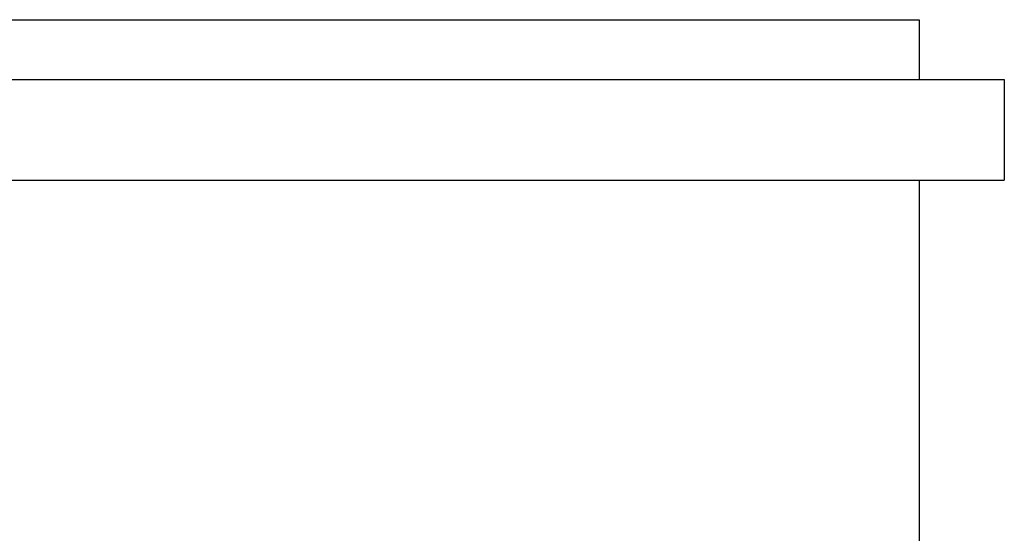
# Model space of a CAD drawing. Extents: x -4.3 to 4.3, y 0 to 15.
# Tile 13 of 13: x 0.2 to 4.3, y 12.8 to 14.9. Entities that reach past the tile are written whole.
import ezdxf

# ---------------------------------------------------------------- set-up
doc = ezdxf.new("R2010")
doc.units = 0
doc.header["$MEASUREMENT"] = 0
doc.layers.get('0').update_dxf_attribs({"linetype": 'CONTINUOUS'})

msp = doc.modelspace()

# ---------------------------------------------------------------- linework, layer by layer
for p, q in [((-3.955, 14.9425), (3.955, 14.9425)), ((3.955, 14.9425), (3.955, 14.6925)), ((-4.31, 14.6925), (4.31, 14.6925)), ((4.31, 14.6925), (4.31, 14.2725)), ((-4.31, 14.2725), (4.31, 14.2725)), ((3.955, 14.2725), (3.955, 11.0625))]:
    msp.add_line(p, q)

doc.saveas('drawing.dxf')
